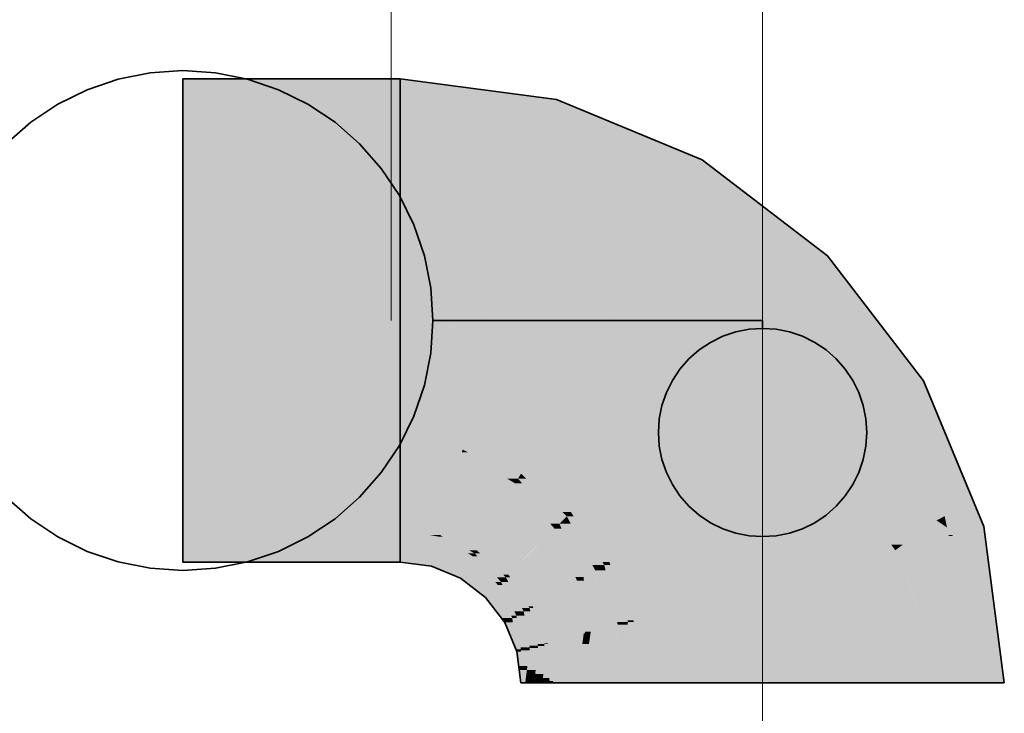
# Model space of a CAD drawing. Extents: x -297 to 573, y -46 to 548.
# Tile 102 of 188: x 74 to 76.37, y 317.24 to 318.9. Entities that reach past the tile are written whole.
import ezdxf

# ---------------------------------------------------------------- set-up
doc = ezdxf.new("R2010")
doc.units = 0
doc.layers.get('0').update_dxf_attribs({"lineweight": 35})
doc.layers.add('0-Shading', color=7, linetype='Continuous', lineweight=35)
for name, color, linetype, lineweight, true_color in [('H_Ruecklauf', 5, 'Continuous', 35, 0x0000ff), ('H_Ruecklauf_Beschriftung', 5, 'Continuous', 18, 0x0000ff), ('H_Vorlauf', 1, 'Continuous', 35, 0xff0000), ('H_Vorlauf_Beschriftung', 1, 'Continuous', 18, 0xff0000)]:
    doc.layers.add(name, color=color, linetype=linetype, lineweight=lineweight, true_color=true_color)

# ---------------------------------------------------------------- blocks, each defined once
blk = doc.blocks.new('Shading-A07ALD3H1N', base_point=(76.2885, 317.3085))
at = {"layer": '0-Shading', "color": 14, "true_color": 0xa00000}
for points in [[(74.3949, 318.6808), (74.9162, 318.6808), (74.3949, 318.7585)], [(74.9162, 318.6808), (74.3949, 318.7585), (74.9162, 318.7585)], [(75.2915, 318.7091), (74.9162, 318.7091), (74.9162, 318.7585)], [(75.2839, 318.6808), (74.9162, 318.6808), (75.2915, 318.7091)], [(74.9162, 318.6808), (75.2915, 318.7091), (74.9162, 318.7091)], [(75.4727, 318.6341), (75.2714, 318.6341), (75.2915, 318.7091)], [(75.2714, 318.6341), (75.2839, 318.6808), (74.9162, 318.6808)], [(75.4398, 318.5643), (75.4727, 318.6341), (75.2714, 318.6341)], [(75.6412, 318.5643), (75.4398, 318.5643), (75.4727, 318.6341)], [(75.6023, 318.4969), (75.6412, 318.5643), (75.4398, 318.5643)], [(75.7289, 318.4969), (75.6023, 318.4969), (75.6412, 318.5643)], [(75.8149, 318.3338), (75.7289, 318.4969), (75.6023, 318.4969)], [(75.9415, 318.3338), (75.8149, 318.3338), (75.7289, 318.4969)], [(75.8866, 318.2789), (75.9415, 318.3338), (75.8149, 318.3338)], [(75.9837, 318.2789), (75.8866, 318.2789), (75.9415, 318.3338)], [(75.9399, 318.2093), (75.9837, 318.2789), (75.8866, 318.2789)], [(76.037, 318.2093), (75.9399, 318.2093), (75.9837, 318.2789)], [(76.1046, 317.9947), (76.037, 318.2093), (75.9399, 318.2093)], [(76.1719, 318.0335), (76.122, 318.0335), (76.037, 318.2093)], [(76.1329, 318.011), (76.0995, 318.011), (76.037, 318.2093)], [(76.1329, 318.011), (76.1719, 318.0335), (76.122, 318.0335)], [(76.1813, 318.011), (76.1329, 318.011), (76.1719, 318.0335)], [(76.1046, 317.9947), (76.1329, 318.011), (76.0995, 318.011)], [(76.1377, 317.9947), (76.1046, 317.9947), (76.1329, 318.011)], [(76.2231, 317.7088), (76.1813, 318.011), (76.1329, 318.011)], [(76.3064, 317.7088), (76.2231, 317.7088), (76.1813, 318.011)], [(76.2231, 317.7088), (76.1377, 317.9947), (76.1046, 317.9947)], [(76.3168, 317.6838), (76.2334, 317.6838), (76.2231, 317.7088)], [(76.3168, 317.6838), (76.3064, 317.7088), (76.2231, 317.7088)], [(74.3949, 317.5985), (74.9162, 317.5985), (74.3949, 317.6762)], [(74.9162, 317.5985), (74.3949, 317.6762), (74.9162, 317.6762)], [(75.0102, 317.6593), (74.9162, 317.6593), (74.9162, 317.6762)], [(75.0114, 317.6637), (74.9859, 317.6637), (74.9162, 317.6762)], [(76.2417, 317.6637), (76.3168, 317.6838), (76.2334, 317.6838)], [(76.2417, 317.6637), (76.3194, 317.6637), (76.3168, 317.6838)], [(74.9939, 317.5985), (74.9162, 317.5985), (75.0102, 317.6593)], [(74.9162, 317.5985), (75.0102, 317.6593), (74.9162, 317.6593)], [(75.0102, 317.6593), (75.0114, 317.6637), (74.9859, 317.6637)], [(75.0915, 317.6121), (74.9975, 317.6121), (75.0102, 317.6593)], [(75.0196, 317.6593), (75.0102, 317.6593), (75.0114, 317.6637)], [(75.0792, 317.6192), (75.0196, 317.6593), (75.0102, 317.6593)], [(75.1001, 317.627), (75.0809, 317.627), (75.0114, 317.6637)], [(75.0956, 317.6192), (75.0792, 317.6192), (75.0196, 317.6593)], [(76.2885, 317.3085), (76.3662, 317.3085), (76.2417, 317.6637)], [(76.3662, 317.3085), (76.2417, 317.6637), (76.3194, 317.6637)], [(75.0956, 317.6192), (75.1001, 317.627), (75.0809, 317.627)], [(75.1084, 317.6192), (75.0956, 317.6192), (75.1001, 317.627)], [(75.1762, 317.5685), (75.163, 317.5685), (75.1001, 317.627)], [(75.0779, 317.5887), (74.9913, 317.5887), (75.0915, 317.6121)], [(74.9913, 317.5887), (75.0915, 317.6121), (74.9975, 317.6121)], [(75.1369, 317.5597), (75.0612, 317.5597), (75.0915, 317.6121)], [(75.0915, 317.6121), (75.0956, 317.6192), (75.0792, 317.6192)], [(75.1021, 317.6121), (75.0915, 317.6121), (75.0956, 317.6192)], [(75.1446, 317.5508), (75.1021, 317.6121), (75.0915, 317.6121)], [(75.148, 317.5622), (75.1084, 317.6192), (75.0956, 317.6192)], [(75.1585, 317.5508), (75.1446, 317.5508), (75.1021, 317.6121)], [(75.1699, 317.5622), (75.148, 317.5622), (75.1084, 317.6192)], [(74.9913, 317.5887), (74.9939, 317.5985), (74.9162, 317.5985)], [(75.0612, 317.5597), (75.0779, 317.5887), (74.9913, 317.5887)], [(75.0824, 317.5434), (75.1369, 317.5597), (75.0612, 317.5597)], [(75.151, 317.5434), (75.0824, 317.5434), (75.1369, 317.5597)], [(75.1585, 317.5508), (75.1699, 317.5622), (75.148, 317.5622)], [(75.1758, 317.5508), (75.1585, 317.5508), (75.1699, 317.5622)], [(75.1699, 317.5622), (75.1762, 317.5685), (75.163, 317.5685)], [(75.1802, 317.5622), (75.1699, 317.5622), (75.1762, 317.5685)], [(75.2087, 317.4879), (75.1802, 317.5622), (75.1699, 317.5622)], [(75.2346, 317.4924), (75.2241, 317.4924), (75.1762, 317.5685)], [(75.2269, 317.4879), (75.2087, 317.4879), (75.1802, 317.5622)], [(75.1213, 317.5136), (75.151, 317.5434), (75.0824, 317.5434)], [(75.1639, 317.5136), (75.1213, 317.5136), (75.151, 317.5434)], [(75.151, 317.5434), (75.1585, 317.5508), (75.1446, 317.5508)], [(75.1619, 317.5434), (75.151, 317.5434), (75.1585, 317.5508)], [(75.1829, 317.4696), (75.1619, 317.5434), (75.151, 317.5434)], [(75.1906, 317.4799), (75.1758, 317.5508), (75.1585, 317.5508)], [(75.1952, 317.4696), (75.1829, 317.4696), (75.1619, 317.5434)], [(75.2129, 317.4799), (75.1906, 317.4799), (75.1758, 317.5508)], [(75.1594, 317.4639), (75.1639, 317.5136), (75.1213, 317.5136)], [(75.1854, 317.4639), (75.1594, 317.4639), (75.1639, 317.5136)], [(75.2129, 317.4799), (75.2269, 317.4879), (75.2087, 317.4879)], [(75.2287, 317.4799), (75.2129, 317.4799), (75.2269, 317.4879)], [(75.2269, 317.4879), (75.2346, 317.4924), (75.2241, 317.4924)], [(75.236, 317.4879), (75.2269, 317.4879), (75.2346, 317.4924)], [(75.2462, 317.4017), (75.236, 317.4879), (75.2269, 317.4879)], [(75.2714, 317.4037), (75.262, 317.4037), (75.2346, 317.4924)], [(75.2626, 317.4017), (75.2462, 317.4017), (75.236, 317.4879)], [(75.1673, 317.4535), (75.1854, 317.4639), (75.1594, 317.4639)], [(75.1867, 317.4535), (75.1673, 317.4535), (75.1854, 317.4639)], [(75.1854, 317.4639), (75.1952, 317.4696), (75.1829, 317.4696)], [(75.196, 317.4639), (75.1854, 317.4639), (75.1952, 317.4696)], [(75.1949, 317.3887), (75.196, 317.4639), (75.1854, 317.4639)], [(75.1952, 317.4696), (75.2129, 317.4799), (75.1906, 317.4799)], [(75.2059, 317.3887), (75.1949, 317.3887), (75.196, 317.4639)], [(75.2146, 317.4696), (75.1952, 317.4696), (75.2129, 317.4799)], [(75.2052, 317.3936), (75.2146, 317.4696), (75.1952, 317.4696)], [(75.2271, 317.3936), (75.2052, 317.3936), (75.2146, 317.4696)], [(75.2264, 317.3981), (75.2287, 317.4799), (75.2129, 317.4799)], [(75.247, 317.3981), (75.2264, 317.3981), (75.2287, 317.4799)], [(75.1952, 317.3862), (75.1867, 317.4535), (75.1673, 317.4535)], [(75.2059, 317.3887), (75.2271, 317.3936), (75.2052, 317.3936)], [(75.2153, 317.3887), (75.2059, 317.3887), (75.2274, 317.3919)], [(75.2059, 317.3887), (75.2274, 317.3919), (75.22, 317.3919)], [(75.2267, 317.3862), (75.2062, 317.3862), (75.2274, 317.3919)], [(75.2274, 317.3919), (75.22, 317.3919), (75.2271, 317.3936)], [(75.2414, 317.3393), (75.2205, 317.3393), (75.2466, 317.3919)], [(75.2205, 317.3393), (75.2466, 317.3919), (75.2274, 317.3919)], [(75.2271, 317.3936), (75.247, 317.3981), (75.2264, 317.3981)], [(75.2335, 317.3936), (75.2271, 317.3936), (75.2472, 317.3972)], [(75.2271, 317.3936), (75.2472, 317.3972), (75.2431, 317.3972)], [(75.2274, 317.3919), (75.2335, 317.3936), (75.2271, 317.3936)], [(75.2466, 317.3919), (75.2274, 317.3919), (75.2472, 317.3972)], [(75.2597, 317.3296), (75.2405, 317.3296), (75.2626, 317.3972)], [(75.2405, 317.3296), (75.2626, 317.3972), (75.2472, 317.3972)], [(75.2472, 317.3972), (75.2431, 317.3972), (75.247, 317.3981)], [(75.247, 317.3981), (75.2626, 317.4017), (75.2462, 317.4017)], [(75.2505, 317.3981), (75.247, 317.3981), (75.2627, 317.4014)], [(75.247, 317.3981), (75.2627, 317.4014), (75.2613, 317.4014)], [(75.2472, 317.3972), (75.2505, 317.3981), (75.247, 317.3981)], [(75.2626, 317.3972), (75.2472, 317.3972), (75.2627, 317.4014)], [(75.2745, 317.3204), (75.2593, 317.3204), (75.2715, 317.4014)], [(75.2593, 317.3204), (75.2715, 317.4014), (75.2627, 317.4014)], [(75.2627, 317.4014), (75.2613, 317.4014), (75.2626, 317.4017)], [(75.2626, 317.4017), (75.2714, 317.4037), (75.262, 317.4037)], [(75.2639, 317.4017), (75.2626, 317.4017), (75.2714, 317.4037)], [(75.2627, 317.4014), (75.2639, 317.4017), (75.2626, 317.4017)], [(75.2715, 317.4014), (75.2627, 317.4014), (75.2714, 317.4037)], [(75.2833, 317.3129), (75.2748, 317.3129), (75.2714, 317.4037)], [(75.1952, 317.3862), (75.2059, 317.3887), (75.1949, 317.3887)], [(75.2062, 317.3862), (75.1952, 317.3862), (75.2059, 317.3887)], [(75.1963, 317.3836), (75.2062, 317.3862), (75.1952, 317.3862)], [(75.2058, 317.3836), (75.1963, 317.3836), (75.2062, 317.3862)], [(75.2009, 317.3488), (75.2058, 317.3836), (75.1963, 317.3836)], [(75.2217, 317.3488), (75.2009, 317.3488), (75.2267, 317.3862)], [(75.2009, 317.3488), (75.2267, 317.3862), (75.2062, 317.3862)], [(75.2062, 317.3862), (75.2153, 317.3887), (75.2059, 317.3887)], [(75.2022, 317.3393), (75.2205, 317.3393), (75.2009, 317.3488)], [(75.2205, 317.3393), (75.2217, 317.3488), (75.2009, 317.3488)], [(75.2062, 317.3085), (75.2164, 317.3085), (75.2022, 317.3393)], [(75.2164, 317.3085), (75.2022, 317.3393), (75.2205, 317.3393)], [(75.2164, 317.3085), (75.2384, 317.3085), (75.2192, 317.3296)], [(75.2192, 317.3296), (75.2405, 317.3296), (75.2205, 317.3393)], [(75.2384, 317.3085), (75.2192, 317.3296), (75.2405, 317.3296)], [(75.2405, 317.3296), (75.2414, 317.3393), (75.2205, 317.3393)], [(75.2384, 317.3085), (75.2588, 317.3085), (75.2396, 317.3204)], [(75.2396, 317.3204), (75.2593, 317.3204), (75.2405, 317.3296)], [(75.2588, 317.3085), (75.2396, 317.3204), (75.2593, 317.3204)], [(75.2593, 317.3204), (75.2597, 317.3296), (75.2405, 317.3296)], [(75.259, 317.3129), (75.2748, 317.3129), (75.2593, 317.3204)], [(75.2748, 317.3129), (75.2745, 317.3204), (75.2593, 317.3204)], [(75.2588, 317.3085), (75.275, 317.3085), (75.259, 317.3129)], [(75.275, 317.3085), (75.259, 317.3129), (75.2748, 317.3129)], [(75.275, 317.3085), (75.2839, 317.3085), (75.2748, 317.3129)], [(75.2839, 317.3085), (75.2833, 317.3129), (75.2748, 317.3129)]]:
    blk.add_solid(points, dxfattribs=at)
at = {"layer": '0-Shading', "color": 12, "true_color": 0xd90000}
for points in [[(74.3949, 318.4685), (74.9162, 318.4685), (74.3949, 318.6808)], [(74.9162, 318.4685), (74.3949, 318.6808), (74.9162, 318.6808)], [(75.2714, 318.6341), (74.9162, 318.6341), (74.9162, 318.6808)], [(75.227, 318.4685), (74.9162, 318.4685), (75.2714, 318.6341)], [(74.9162, 318.4685), (75.2714, 318.6341), (74.9162, 318.6341)], [(75.6023, 318.4969), (75.2346, 318.4969), (75.2714, 318.6341)], [(75.5631, 318.429), (75.2164, 318.429), (75.6023, 318.4969)], [(75.2164, 318.429), (75.6023, 318.4969), (75.2346, 318.4969)], [(75.8419, 318.3131), (75.4962, 318.3131), (75.6023, 318.4969)], [(75.2164, 318.429), (75.227, 318.4685), (74.9162, 318.4685)], [(75.4962, 318.3131), (75.5631, 318.429), (75.2164, 318.429)], [(75.5408, 318.2789), (75.8419, 318.3131), (75.4962, 318.3131)], [(75.8866, 318.2789), (75.5408, 318.2789), (75.8419, 318.3131)], [(75.7364, 318.1288), (75.8866, 318.2789), (75.5408, 318.2789)], [(76.0017, 318.1288), (75.7364, 318.1288), (75.8866, 318.2789)], [(75.8393, 317.9947), (76.0017, 318.1288), (75.7364, 318.1288)], [(76.1046, 317.9947), (75.8393, 317.9947), (76.0017, 318.1288)], [(75.9208, 317.8885), (76.1046, 317.9947), (75.8393, 317.9947)], [(76.1486, 317.8885), (75.9208, 317.8885), (76.1046, 317.9947)], [(74.3949, 317.6762), (74.9162, 317.6762), (74.3949, 317.8885)], [(74.9162, 317.6762), (74.3949, 317.8885), (74.9162, 317.8885)], [(75.0645, 317.8618), (74.9162, 317.8618), (74.9162, 317.8885)], [(75.0663, 317.8687), (75.0261, 317.8687), (74.9162, 317.8885)], [(76.1882, 317.7088), (76.1486, 317.8885), (75.9208, 317.8885)], [(76.2036, 317.6984), (76.0542, 317.6984), (75.9208, 317.8885)], [(76.0951, 317.6401), (76.0237, 317.6401), (75.9208, 317.8885)], [(76.2231, 317.7088), (76.1882, 317.7088), (76.1486, 317.8885)], [(75.0645, 317.8618), (75.0663, 317.8687), (75.0261, 317.8687)], [(75.0794, 317.8618), (75.0645, 317.8618), (75.0663, 317.8687)], [(75.2062, 317.8108), (75.176, 317.8108), (75.0663, 317.8687)], [(75.0147, 317.6762), (74.9162, 317.6762), (75.0645, 317.8618)], [(74.9162, 317.6762), (75.0645, 317.8618), (74.9162, 317.8618)], [(75.1926, 317.7873), (75.0445, 317.7873), (75.0645, 317.8618)], [(75.1733, 317.7986), (75.0794, 317.8618), (75.0645, 317.8618)], [(75.1991, 317.7986), (75.1733, 317.7986), (75.0794, 317.8618)], [(75.1926, 317.7873), (75.1991, 317.7986), (75.1733, 317.7986)], [(75.1991, 317.7986), (75.2062, 317.8108), (75.176, 317.8108)], [(75.2095, 317.7873), (75.1926, 317.7873), (75.1991, 317.7986)], [(75.2194, 317.7986), (75.1991, 317.7986), (75.2062, 317.8108)], [(75.2819, 317.7086), (75.2194, 317.7986), (75.1991, 317.7986)], [(75.3263, 317.7186), (75.3056, 317.7186), (75.2062, 317.8108)], [(75.3163, 317.7086), (75.2819, 317.7086), (75.2194, 317.7986)], [(75.1213, 317.6637), (75.0114, 317.6637), (75.1926, 317.7873)], [(75.0114, 317.6637), (75.1926, 317.7873), (75.0445, 317.7873)], [(75.2866, 317.6789), (75.1301, 317.6789), (75.1926, 317.7873)], [(75.2764, 317.6907), (75.2095, 317.7873), (75.1926, 317.7873)], [(75.2984, 317.6907), (75.2764, 317.6907), (75.2095, 317.7873)], [(75.2984, 317.6907), (75.3163, 317.7086), (75.2819, 317.7086)], [(75.3257, 317.6907), (75.2984, 317.6907), (75.3163, 317.7086)], [(75.3163, 317.7086), (75.3263, 317.7186), (75.3056, 317.7186)], [(75.3326, 317.7086), (75.3163, 317.7086), (75.3263, 317.7186)], [(75.3776, 317.5915), (75.3326, 317.7086), (75.3163, 317.7086)], [(75.4185, 317.5985), (75.4018, 317.5985), (75.3263, 317.7186)], [(75.4063, 317.5915), (75.3776, 317.5915), (75.3326, 317.7086)], [(76.0951, 317.6401), (76.2036, 317.6984), (76.0542, 317.6984)], [(76.1227, 317.6401), (76.0951, 317.6401), (76.2036, 317.6984)], [(76.2288, 317.6814), (76.1801, 317.6814), (76.2036, 317.6984)], [(76.2036, 317.6984), (76.2231, 317.7088), (76.1882, 317.7088)], [(76.2252, 317.6984), (76.2036, 317.6984), (76.2231, 317.7088)], [(76.2288, 317.6814), (76.2252, 317.6984), (76.2036, 317.6984)], [(76.2417, 317.6637), (76.2325, 317.6637), (76.2231, 317.7088)], [(75.0114, 317.6637), (75.0147, 317.6762), (74.9162, 317.6762)], [(75.2346, 317.627), (75.1001, 317.627), (75.2866, 317.6789)], [(75.1001, 317.627), (75.2866, 317.6789), (75.1301, 317.6789)], [(75.3343, 317.5685), (75.1762, 317.5685), (75.2866, 317.6789)], [(75.2866, 317.6789), (75.2984, 317.6907), (75.2764, 317.6907)], [(75.3037, 317.6789), (75.2866, 317.6789), (75.2984, 317.6907)], [(75.3369, 317.5626), (75.3037, 317.6789), (75.2866, 317.6789)], [(75.349, 317.5788), (75.3257, 317.6907), (75.2984, 317.6907)], [(75.3563, 317.5626), (75.3369, 317.5626), (75.3037, 317.6789)], [(75.3843, 317.5788), (75.349, 317.5788), (75.3257, 317.6907)], [(76.233, 317.6614), (76.1523, 317.6614), (76.2288, 317.6814)], [(76.1523, 317.6614), (76.2288, 317.6814), (76.1801, 317.6814)], [(75.1001, 317.627), (75.1213, 317.6637), (75.0114, 317.6637)], [(76.1044, 317.6269), (76.2376, 317.6269), (76.233, 317.6614)], [(76.1044, 317.6269), (76.233, 317.6614), (76.1523, 317.6614)], [(76.233, 317.6614), (76.2417, 317.6637), (76.2325, 317.6637)], [(76.233, 317.6614), (76.242, 317.6614), (76.2417, 317.6637)], [(76.2795, 317.3085), (76.2885, 317.3085), (76.233, 317.6614)], [(76.2885, 317.3085), (76.233, 317.6614), (76.242, 317.6614)], [(75.1762, 317.5685), (75.2346, 317.627), (75.1001, 317.627)], [(76.0367, 317.6088), (76.0951, 317.6401), (76.0237, 317.6401)], [(76.0367, 317.6088), (76.1116, 317.6088), (76.1044, 317.6269)], [(76.0367, 317.6088), (76.1044, 317.6269), (76.0705, 317.6269)], [(76.1044, 317.6269), (76.0705, 317.6269), (76.0951, 317.6401)], [(76.1044, 317.6269), (76.1227, 317.6401), (76.0951, 317.6401)], [(76.2316, 317.3085), (76.2795, 317.3085), (76.1044, 317.6269)], [(76.2795, 317.3085), (76.1044, 317.6269), (76.2376, 317.6269)], [(76.0762, 317.3085), (76.2316, 317.3085), (76.0367, 317.6088)], [(76.2316, 317.3085), (76.0367, 317.6088), (76.1116, 317.6088)], [(75.3563, 317.5626), (75.3843, 317.5788), (75.349, 317.5788)], [(75.3869, 317.5626), (75.3563, 317.5626), (75.3843, 317.5788)], [(75.3843, 317.5788), (75.4063, 317.5915), (75.3776, 317.5915)], [(75.4091, 317.5788), (75.3843, 317.5788), (75.4063, 317.5915)], [(75.4057, 317.4484), (75.4091, 317.5788), (75.3843, 317.5788)], [(75.4063, 317.5915), (75.4185, 317.5985), (75.4018, 317.5985)], [(75.4383, 317.4484), (75.4057, 317.4484), (75.4091, 317.5788)], [(75.4207, 317.5915), (75.4063, 317.5915), (75.4185, 317.5985)], [(75.4368, 317.455), (75.4207, 317.5915), (75.4063, 317.5915)], [(75.4764, 317.4586), (75.4617, 317.4586), (75.4185, 317.5985)], [(75.4628, 317.455), (75.4368, 317.455), (75.4207, 317.5915)], [(75.1876, 317.5536), (75.3343, 317.5685), (75.1762, 317.5685)], [(75.3408, 317.5536), (75.1876, 317.5536), (75.3343, 317.5685)], [(75.3408, 317.5536), (75.3563, 317.5626), (75.3369, 317.5626)], [(75.3575, 317.5536), (75.3408, 317.5536), (75.3563, 317.5626)], [(75.3724, 317.4401), (75.3869, 317.5626), (75.3563, 317.5626)], [(75.4071, 317.4401), (75.3724, 317.4401), (75.3869, 317.5626)], [(75.2346, 317.4924), (75.3408, 317.5536), (75.1876, 317.5536)], [(75.3486, 317.4924), (75.2346, 317.4924), (75.3408, 317.5536)], [(75.3698, 317.4606), (75.3575, 317.5536), (75.3408, 317.5536)], [(75.3698, 317.4606), (75.3526, 317.4606), (75.3408, 317.5536)], [(75.2619, 317.4266), (75.3486, 317.4924), (75.2346, 317.4924)], [(75.3569, 317.4266), (75.2619, 317.4266), (75.3486, 317.4924)], [(75.3568, 317.4272), (75.3698, 317.4606), (75.3526, 317.4606)], [(75.3593, 317.4272), (75.3568, 317.4272), (75.3698, 317.4606)], [(75.3736, 317.4311), (75.3605, 317.4311), (75.3698, 317.4606)], [(75.3736, 317.4311), (75.4071, 317.4401), (75.3724, 317.4401)], [(75.3736, 317.4311), (75.4059, 317.4311), (75.4071, 317.4401)], [(75.3898, 317.3085), (75.4244, 317.3085), (75.4071, 317.4401)], [(75.4071, 317.4401), (75.4383, 317.4484), (75.4057, 317.4484)], [(75.4071, 317.4401), (75.4374, 317.4401), (75.4383, 317.4484)], [(75.4244, 317.3085), (75.4071, 317.4401), (75.4374, 317.4401)], [(75.4244, 317.3085), (75.4567, 317.3085), (75.4383, 317.4484)], [(75.4383, 317.4484), (75.4628, 317.455), (75.4368, 317.455)], [(75.4383, 317.4484), (75.4625, 317.4484), (75.4628, 317.455)], [(75.4567, 317.3085), (75.4383, 317.4484), (75.4625, 317.4484)], [(75.4567, 317.3085), (75.4821, 317.3085), (75.4628, 317.455)], [(75.4628, 317.455), (75.4764, 317.4586), (75.4617, 317.4586)], [(75.4628, 317.455), (75.4766, 317.455), (75.4764, 317.4586)], [(75.4821, 317.3085), (75.4628, 317.455), (75.4766, 317.455)], [(75.4821, 317.3085), (75.4962, 317.3085), (75.4764, 317.4586)], [(75.2714, 317.4037), (75.3569, 317.4266), (75.2619, 317.4266)], [(75.3538, 317.4037), (75.2714, 317.4037), (75.3569, 317.4266)], [(75.3535, 317.4018), (75.3695, 317.4018), (75.3736, 317.4311)], [(75.3535, 317.4018), (75.371, 317.4272), (75.3593, 317.4272)], [(75.3535, 317.4018), (75.3592, 317.4266), (75.3569, 317.4266)], [(75.3563, 317.3085), (75.3898, 317.3085), (75.3736, 317.4311)], [(75.3569, 317.4266), (75.3593, 317.4272), (75.3568, 317.4272)], [(75.3592, 317.4266), (75.3569, 317.4266), (75.3593, 317.4272)], [(75.3593, 317.4272), (75.3736, 317.4311), (75.3605, 317.4311)], [(75.371, 317.4272), (75.3593, 317.4272), (75.3736, 317.4311)], [(75.3898, 317.3085), (75.3736, 317.4311), (75.4059, 317.4311)], [(75.2716, 317.4018), (75.3538, 317.4037), (75.2714, 317.4037)], [(75.3535, 317.4018), (75.2716, 317.4018), (75.3538, 317.4037)], [(75.2839, 317.3085), (75.3535, 317.4018), (75.2716, 317.4018)], [(75.2839, 317.3085), (75.3322, 317.3085), (75.3535, 317.4018)], [(75.3322, 317.3085), (75.3408, 317.3085), (75.3535, 317.4018)], [(75.3408, 317.3085), (75.3563, 317.3085), (75.3535, 317.4018)], [(75.3563, 317.3085), (75.3535, 317.4018), (75.3695, 317.4018)]]:
    blk.add_solid(points, dxfattribs=at)
at = {"layer": '0-Shading', "color": 1, "true_color": 0xfa0000}
for points in [[(74.3949, 318.1785), (74.9162, 318.1785), (74.3949, 318.4685)], [(74.9162, 318.1785), (74.3949, 318.4685), (74.9162, 318.4685)], [(75.2164, 318.429), (74.9162, 318.429), (74.9162, 318.4685)], [(75.2135, 318.4179), (74.9162, 318.4179), (75.2164, 318.429)], [(74.9162, 318.4179), (75.2164, 318.429), (74.9162, 318.429)], [(75.1453, 318.1635), (75.2135, 318.4179), (74.9162, 318.4179)], [(75.1388, 318.1706), (75.0365, 318.1706), (74.9162, 318.4179)], [(75.0326, 318.1785), (74.9162, 318.1785), (74.9162, 318.4179)], [(75.4962, 318.3131), (75.1854, 318.3131), (75.2164, 318.429)], [(75.4098, 318.1635), (75.1453, 318.1635), (75.4962, 318.3131)], [(75.1453, 318.1635), (75.4962, 318.3131), (75.1854, 318.3131)], [(75.7364, 318.1288), (75.3898, 318.1288), (75.4962, 318.3131)], [(74.3949, 317.8885), (74.9162, 317.8885), (74.3949, 318.1785)], [(74.9162, 317.8885), (74.3949, 318.1785), (74.9162, 318.1785)], [(75.0365, 318.1706), (75.0326, 318.1785), (74.9162, 318.1785)], [(75.1414, 318.1489), (74.9162, 318.1489), (74.9162, 318.1785)], [(75.1453, 318.1635), (75.0306, 318.1635), (74.9162, 318.1785)], [(75.1453, 318.1635), (75.1388, 318.1706), (75.0365, 318.1706)], [(75.0716, 317.8885), (74.9162, 317.8885), (75.1414, 318.1489)], [(74.9162, 317.8885), (75.1414, 318.1489), (74.9162, 318.1489)], [(75.1414, 318.1489), (75.1453, 318.1635), (75.0306, 318.1635)], [(75.3512, 318.062), (75.1181, 318.062), (75.1414, 318.1489)], [(75.2183, 318.1489), (75.1414, 318.1489), (75.1453, 318.1635)], [(75.2206, 318.1161), (75.2183, 318.1489), (75.1414, 318.1489)], [(75.3824, 318.1161), (75.4098, 318.1635), (75.1453, 318.1635)], [(75.3824, 318.1161), (75.2206, 318.1161), (75.2183, 318.1489)], [(75.7237, 318.1161), (75.3824, 318.1161), (75.7364, 318.1288)], [(75.3824, 318.1161), (75.7364, 318.1288), (75.3898, 318.1288)], [(75.8128, 318.0293), (75.6369, 318.0293), (75.7364, 318.1288)], [(75.3512, 318.062), (75.3824, 318.1161), (75.2206, 318.1161)], [(75.5411, 318.062), (75.3512, 318.062), (75.3824, 318.1161)], [(75.6369, 318.0293), (75.7237, 318.1161), (75.3824, 318.1161)], [(75.2396, 317.8687), (75.0663, 317.8687), (75.3512, 318.062)], [(75.0663, 317.8687), (75.3512, 318.062), (75.1181, 318.062)], [(75.5314, 317.9237), (75.2714, 317.9237), (75.3512, 318.062)], [(75.3938, 318.0293), (75.5411, 318.062), (75.3512, 318.062)], [(75.6369, 318.0293), (75.3938, 318.0293), (75.5411, 318.062)], [(75.5314, 317.9237), (75.6369, 318.0293), (75.3938, 318.0293)], [(75.8498, 317.9237), (75.5314, 317.9237), (75.6369, 318.0293)], [(75.9208, 317.8885), (75.8128, 318.0293), (75.6369, 318.0293)], [(75.4185, 317.8108), (75.2062, 317.8108), (75.5314, 317.9237)], [(75.2062, 317.8108), (75.5314, 317.9237), (75.2714, 317.9237)], [(75.6696, 317.7435), (75.3512, 317.7435), (75.5314, 317.9237)], [(75.5584, 317.8885), (75.8498, 317.9237), (75.5314, 317.9237)], [(75.9208, 317.8885), (75.5584, 317.8885), (75.8498, 317.9237)], [(75.0663, 317.8687), (75.0716, 317.8885), (74.9162, 317.8885)], [(75.6696, 317.7435), (75.9208, 317.8885), (75.5584, 317.8885)], [(75.9808, 317.7435), (75.6696, 317.7435), (75.9208, 317.8885)], [(75.2062, 317.8108), (75.2396, 317.8687), (75.0663, 317.8687)], [(75.3263, 317.7186), (75.4185, 317.8108), (75.2062, 317.8108)], [(75.6265, 317.7186), (75.3263, 317.7186), (75.6696, 317.7435)], [(75.3263, 317.7186), (75.6696, 317.7435), (75.3512, 317.7435)], [(75.7297, 317.5985), (75.4185, 317.5985), (75.6696, 317.7435)], [(75.7255, 317.6088), (75.9808, 317.7435), (75.6696, 317.7435)], [(76.0367, 317.6088), (75.7255, 317.6088), (75.9808, 317.7435)], [(75.4185, 317.5985), (75.6265, 317.7186), (75.3263, 317.7186)], [(75.7566, 317.5337), (76.0367, 317.6088), (75.7255, 317.6088)], [(75.7566, 317.5337), (76.0466, 317.5337), (76.0367, 317.6088)], [(75.4453, 317.5337), (75.7297, 317.5985), (75.4185, 317.5985)], [(75.7566, 317.5337), (75.4453, 317.5337), (75.7297, 317.5985)], [(75.4764, 317.4586), (75.7566, 317.5337), (75.4453, 317.5337)], [(75.4764, 317.4586), (75.7664, 317.4586), (75.7566, 317.5337)], [(75.7862, 317.3085), (76.0762, 317.3085), (75.7566, 317.5337)], [(76.0762, 317.3085), (75.7566, 317.5337), (76.0466, 317.5337)], [(75.4962, 317.3085), (75.7862, 317.3085), (75.4764, 317.4586)], [(75.7862, 317.3085), (75.4764, 317.4586), (75.7664, 317.4586)]]:
    blk.add_solid(points, dxfattribs=at)
blk = doc.blocks.new('Verbraucher-A07ALD761N', base_point=(75.5362, 316.6596))
at = {"layer": 'H_Ruecklauf', "lineweight": -2}
for p, q in [((75.7536, 317.1575), (75.7215, 317.1511)), ((75.7862, 317.1596), (75.7536, 317.1575)), ((75.8188, 317.1575), (75.7862, 317.1596)), ((75.8509, 317.1511), (75.8188, 317.1575)), ((75.6905, 317.1406), (75.6612, 317.1261)), ((75.7215, 317.1511), (75.6905, 317.1406)), ((75.8819, 317.1406), (75.8509, 317.1511)), ((75.9112, 317.1261), (75.8819, 317.1406)), ((75.634, 317.1079), (75.6094, 317.0864)), ((75.6612, 317.1261), (75.634, 317.1079)), ((75.9384, 317.1079), (75.9112, 317.1261)), ((75.963, 317.0864), (75.9384, 317.1079)), ((75.6094, 317.0864), (75.5879, 317.0618)), ((75.9845, 317.0618), (75.963, 317.0864)), ((75.5879, 317.0618), (75.5697, 317.0346)), ((76.0027, 317.0346), (75.9845, 317.0618)), ((75.5697, 317.0346), (75.5552, 317.0053)), ((76.0172, 317.0053), (76.0027, 317.0346)), ((75.5552, 317.0053), (75.5447, 316.9743)), ((76.0277, 316.9743), (76.0172, 317.0053)), ((75.5447, 316.9743), (75.5383, 316.9422)), ((76.0341, 316.9422), (76.0277, 316.9743)), ((75.5383, 316.9422), (75.5362, 316.9096)), ((76.0362, 316.9096), (76.0341, 316.9422)), ((75.5362, 316.9096), (75.5383, 316.877)), ((76.0341, 316.877), (76.0362, 316.9096)), ((75.5383, 316.877), (75.5447, 316.8449)), ((76.0277, 316.8449), (76.0341, 316.877)), ((75.5447, 316.8449), (75.5552, 316.8139)), ((76.0172, 316.8139), (76.0277, 316.8449)), ((75.5552, 316.8139), (75.5697, 316.7846)), ((76.0027, 316.7846), (76.0172, 316.8139)), ((75.5697, 316.7846), (75.5879, 316.7574)), ((75.9845, 316.7574), (76.0027, 316.7846)), ((75.5879, 316.7574), (75.6094, 316.7328)), ((75.963, 316.7328), (75.9845, 316.7574)), ((75.6094, 316.7328), (75.634, 316.7113)), ((75.9384, 316.7113), (75.963, 316.7328)), ((75.634, 316.7113), (75.6612, 316.6931)), ((75.9112, 316.6931), (75.9384, 316.7113)), ((75.6612, 316.6931), (75.6905, 316.6786)), ((75.8819, 316.6786), (75.9112, 316.6931)), ((75.6905, 316.6786), (75.7215, 316.6681)), ((75.7215, 316.6681), (75.7536, 316.6617)), ((75.7536, 316.6617), (75.7862, 316.6596)), ((75.7862, 316.6596), (75.8188, 316.6617)), ((75.8188, 316.6617), (75.8509, 316.6681)), ((75.8509, 316.6681), (75.8819, 316.6786))]:
    blk.add_line(p, q, dxfattribs=at)
at = {"layer": 'H_Vorlauf', "lineweight": -2}
for p, q in [((75.7215, 318.1511), (75.6905, 318.1406)), ((75.7536, 318.1575), (75.7215, 318.1511)), ((75.7862, 318.1596), (75.7536, 318.1575)), ((75.8188, 318.1575), (75.7862, 318.1596)), ((75.8509, 318.1511), (75.8188, 318.1575)), ((75.8819, 318.1406), (75.8509, 318.1511)), ((75.6612, 318.1261), (75.634, 318.1079)), ((75.6905, 318.1406), (75.6612, 318.1261)), ((75.9112, 318.1261), (75.8819, 318.1406)), ((75.9384, 318.1079), (75.9112, 318.1261)), ((75.634, 318.1079), (75.6094, 318.0864)), ((75.963, 318.0864), (75.9384, 318.1079)), ((75.6094, 318.0864), (75.5879, 318.0618)), ((75.9845, 318.0618), (75.963, 318.0864)), ((75.5879, 318.0618), (75.5697, 318.0346)), ((76.0027, 318.0346), (75.9845, 318.0618)), ((75.5697, 318.0346), (75.5552, 318.0053)), ((76.0172, 318.0053), (76.0027, 318.0346)), ((75.5552, 318.0053), (75.5447, 317.9743)), ((76.0277, 317.9743), (76.0172, 318.0053)), ((75.5447, 317.9743), (75.5383, 317.9422)), ((76.0341, 317.9422), (76.0277, 317.9743)), ((75.5383, 317.9422), (75.5362, 317.9096)), ((76.0362, 317.9096), (76.0341, 317.9422)), ((75.5362, 317.9096), (75.5383, 317.877)), ((76.0341, 317.877), (76.0362, 317.9096)), ((75.5383, 317.877), (75.5447, 317.8449)), ((76.0277, 317.8449), (76.0341, 317.877)), ((75.5447, 317.8449), (75.5552, 317.8139)), ((76.0172, 317.8139), (76.0277, 317.8449)), ((75.5552, 317.8139), (75.5697, 317.7846)), ((76.0027, 317.7846), (76.0172, 317.8139)), ((75.5697, 317.7846), (75.5879, 317.7574)), ((75.9845, 317.7574), (76.0027, 317.7846)), ((75.5879, 317.7574), (75.6094, 317.7328)), ((75.963, 317.7328), (75.9845, 317.7574)), ((75.6094, 317.7328), (75.634, 317.7113)), ((75.9384, 317.7113), (75.963, 317.7328)), ((75.634, 317.7113), (75.6612, 317.6931)), ((75.9112, 317.6931), (75.9384, 317.7113)), ((75.6612, 317.6931), (75.6905, 317.6786)), ((75.6905, 317.6786), (75.7215, 317.6681)), ((75.8509, 317.6681), (75.8819, 317.6786)), ((75.8819, 317.6786), (75.9112, 317.6931)), ((75.7215, 317.6681), (75.7536, 317.6617)), ((75.7536, 317.6617), (75.7862, 317.6596)), ((75.7862, 317.6596), (75.8188, 317.6617)), ((75.8188, 317.6617), (75.8509, 317.6681))]:
    blk.add_line(p, q, dxfattribs=at)
blk = doc.blocks.new('Rohr - 1703-A07ALD781N', base_point=(74.9949, 318.1596))
at = {"color": 0, "linetype": 'ByBlock', "lineweight": -2, "ltscale": 0.35}
for p, q in [((74.9949, 318.1785), (75.7862, 318.1785)), ((75.7862, 318.1785), (75.7862, 318.1596))]:
    blk.add_line(p, q, dxfattribs=at)
blk = doc.blocks.new('Bauteilbeschriftung-A07ALD7A1N', base_point=(39.0413, 318.1785))
at = {"color": 0, "linetype": 'ByBlock', "lineweight": -2, "ltscale": 0.18}
blk.add_line((74.8949, 355.019), (74.8949, 318.1785), dxfattribs=at)
blk = doc.blocks.new('Bauteilbeschriftung-A07ALD7E1N', base_point=(75.7862, 316.1698))
at = {"color": 0, "linetype": 'ByBlock', "lineweight": -2, "ltscale": 0.18}
blk.add_line((75.7862, 335.019), (75.7862, 316.1698), dxfattribs=at)
blk = doc.blocks.new('Steigleitung Heizung-A07ALD7M1N', base_point=(65.9109, 309.6945))
at = {"color": 0, "lineweight": -2}
for p, q in [((74.3166, 318.7734), (74.2396, 318.7581)), ((74.3949, 318.7785), (74.3166, 318.7734)), ((74.4732, 318.7734), (74.3949, 318.7785)), ((74.5502, 318.7581), (74.4732, 318.7734)), ((74.2396, 318.7581), (74.1653, 318.7328)), ((74.6245, 318.7328), (74.5502, 318.7581)), ((74.1653, 318.7328), (74.0949, 318.6981)), ((74.6949, 318.6981), (74.6245, 318.7328)), ((74.0949, 318.6981), (74.0296, 318.6545)), ((74.7601, 318.6545), (74.6949, 318.6981)), ((74.0296, 318.6545), (73.9706, 318.6028)), ((74.8191, 318.6028), (74.7601, 318.6545)), ((74.8709, 318.5438), (74.8191, 318.6028)), ((74.9145, 318.4785), (74.8709, 318.5438)), ((74.9492, 318.4081), (74.9145, 318.4785)), ((74.9744, 318.3338), (74.9492, 318.4081)), ((74.9897, 318.2568), (74.9744, 318.3338)), ((74.9949, 318.1785), (74.9897, 318.2568)), ((74.9897, 318.1002), (74.9949, 318.1785)), ((74.9744, 318.0232), (74.9897, 318.1002)), ((74.9492, 317.9489), (74.9744, 318.0232)), ((74.9145, 317.8785), (74.9492, 317.9489)), ((74.8709, 317.8133), (74.9145, 317.8785)), ((74.8191, 317.7543), (74.8709, 317.8133)), ((73.9706, 317.7543), (74.0296, 317.7025)), ((74.7601, 317.7025), (74.8191, 317.7543)), ((74.0296, 317.7025), (74.0949, 317.6589)), ((74.6949, 317.6589), (74.7601, 317.7025)), ((74.0949, 317.6589), (74.1653, 317.6242)), ((74.6245, 317.6242), (74.6949, 317.6589)), ((74.1653, 317.6242), (74.2396, 317.599)), ((74.5502, 317.599), (74.6245, 317.6242)), ((74.2396, 317.599), (74.3166, 317.5837)), ((74.3166, 317.5837), (74.3949, 317.5785)), ((74.3949, 317.5785), (74.4732, 317.5837)), ((74.4732, 317.5837), (74.5502, 317.599))]:
    blk.add_line(p, q, dxfattribs=at)
blk = doc.blocks.new('Geometrie-A07ALD9A1N', base_point=(74.3949, 317.3085))
at = {"layer": 'H_Vorlauf', "lineweight": -2}
for p, q in [((74.9162, 318.7585), (74.3949, 318.7585)), ((74.3949, 318.7585), (74.3949, 318.4188)), ((74.9162, 318.7585), (74.9162, 318.4188)), ((74.9162, 318.7585), (74.9162, 318.7388)), ((74.9162, 318.7388), (74.9162, 318.7585)), ((74.9162, 318.7585), (75.2915, 318.7091)), ((74.9162, 318.7388), (74.9162, 318.6808)), ((74.9162, 318.6808), (74.9162, 318.7388)), ((75.2915, 318.7091), (75.6412, 318.5643)), ((74.9162, 318.6808), (74.9162, 318.5886)), ((74.9162, 318.5886), (74.9162, 318.6808)), ((74.9162, 318.5886), (74.9162, 318.4685)), ((74.9162, 318.4685), (74.9162, 318.5886)), ((75.6412, 318.5643), (75.9415, 318.3338)), ((74.9162, 318.4685), (74.9162, 318.3286)), ((74.9162, 318.3286), (74.9162, 318.4685)), ((74.3949, 318.4188), (74.3949, 317.9383)), ((74.9162, 318.4188), (74.9162, 317.9383)), ((74.9162, 318.3286), (74.9162, 318.1785)), ((74.9162, 318.1785), (74.9162, 318.3286)), ((75.9415, 318.3338), (76.1719, 318.0335)), ((74.9162, 318.1785), (74.9162, 318.0284)), ((74.9162, 318.0284), (74.9162, 318.1785)), ((74.9162, 318.0284), (74.9162, 317.8885)), ((74.9162, 317.8885), (74.9162, 318.0284)), ((76.1719, 318.0335), (76.3168, 317.6838)), ((74.3949, 317.9383), (74.3949, 317.5985)), ((74.9162, 317.9383), (74.9162, 317.5985)), ((74.9162, 317.8885), (74.9162, 317.7684)), ((74.9162, 317.7684), (74.9162, 317.8885)), ((74.9162, 317.7684), (74.9162, 317.6762)), ((74.9162, 317.6762), (74.9162, 317.7684)), ((74.9162, 317.6762), (74.9162, 317.6183)), ((74.9162, 317.6183), (74.9162, 317.6762)), ((76.3168, 317.6838), (76.3662, 317.3085)), ((74.9162, 317.6183), (74.9162, 317.5985)), ((74.9162, 317.5985), (74.9162, 317.6183)), ((74.3949, 317.5985), (74.9162, 317.5985)), ((74.9162, 317.5985), (74.9913, 317.5886)), ((74.9913, 317.5886), (75.0612, 317.5597)), ((75.0612, 317.5597), (75.1213, 317.5136)), ((75.1213, 317.5136), (75.1673, 317.4535)), ((75.1673, 317.4535), (75.1963, 317.3836)), ((75.1963, 317.3836), (75.2062, 317.3085)), ((75.226, 317.3085), (75.2062, 317.3085)), ((75.2062, 317.3085), (75.226, 317.3085)), ((75.2839, 317.3085), (75.226, 317.3085)), ((75.226, 317.3085), (75.2839, 317.3085)), ((75.3761, 317.3085), (75.2839, 317.3085)), ((75.2839, 317.3085), (75.3761, 317.3085)), ((75.4962, 317.3085), (75.3761, 317.3085)), ((75.3761, 317.3085), (75.4962, 317.3085)), ((75.6361, 317.3085), (75.4962, 317.3085)), ((75.4962, 317.3085), (75.6361, 317.3085)), ((75.7862, 317.3085), (75.6361, 317.3085)), ((75.6361, 317.3085), (75.7862, 317.3085)), ((75.9363, 317.3085), (75.7862, 317.3085)), ((75.7862, 317.3085), (75.9363, 317.3085)), ((76.0762, 317.3085), (75.9363, 317.3085)), ((75.9363, 317.3085), (76.0762, 317.3085)), ((76.1963, 317.3085), (76.0762, 317.3085)), ((76.0762, 317.3085), (76.1963, 317.3085)), ((76.2885, 317.3085), (76.1963, 317.3085)), ((76.1963, 317.3085), (76.2885, 317.3085)), ((76.3464, 317.3085), (76.2885, 317.3085)), ((76.2885, 317.3085), (76.3464, 317.3085)), ((76.3662, 317.3085), (76.3464, 317.3085)), ((76.3464, 317.3085), (76.3662, 317.3085))]:
    blk.add_line(p, q, dxfattribs=at)

msp = doc.modelspace()

# ---------------------------------------------------------------- block references
msp.add_blockref('Shading-A07ALD3H1N', (76.2885, 317.3085))
at = {"linetype": 'Continuous', "ltscale": 0.35}
msp.add_blockref('Geometrie-A07ALD9A1N', (74.3949, 317.3085), dxfattribs=at)
at = {"ltscale": 0.35}
msp.add_blockref('Verbraucher-A07ALD761N', (75.5362, 316.6596), dxfattribs=at)
at = {"layer": 'H_Ruecklauf_Beschriftung', "ltscale": 0.18}
msp.add_blockref('Bauteilbeschriftung-A07ALD7E1N', (75.7862, 316.1698), dxfattribs=at)
at = {"layer": 'H_Vorlauf', "ltscale": 0.35}
for name, p in [('Steigleitung Heizung-A07ALD7M1N', (65.9109, 309.6945)), ('Rohr - 1703-A07ALD781N', (74.9949, 318.1596))]:
    msp.add_blockref(name, p, dxfattribs=at)
at = {"layer": 'H_Vorlauf_Beschriftung', "ltscale": 0.18}
msp.add_blockref('Bauteilbeschriftung-A07ALD7A1N', (39.0413, 318.1785), dxfattribs=at)

doc.saveas('drawing.dxf')
